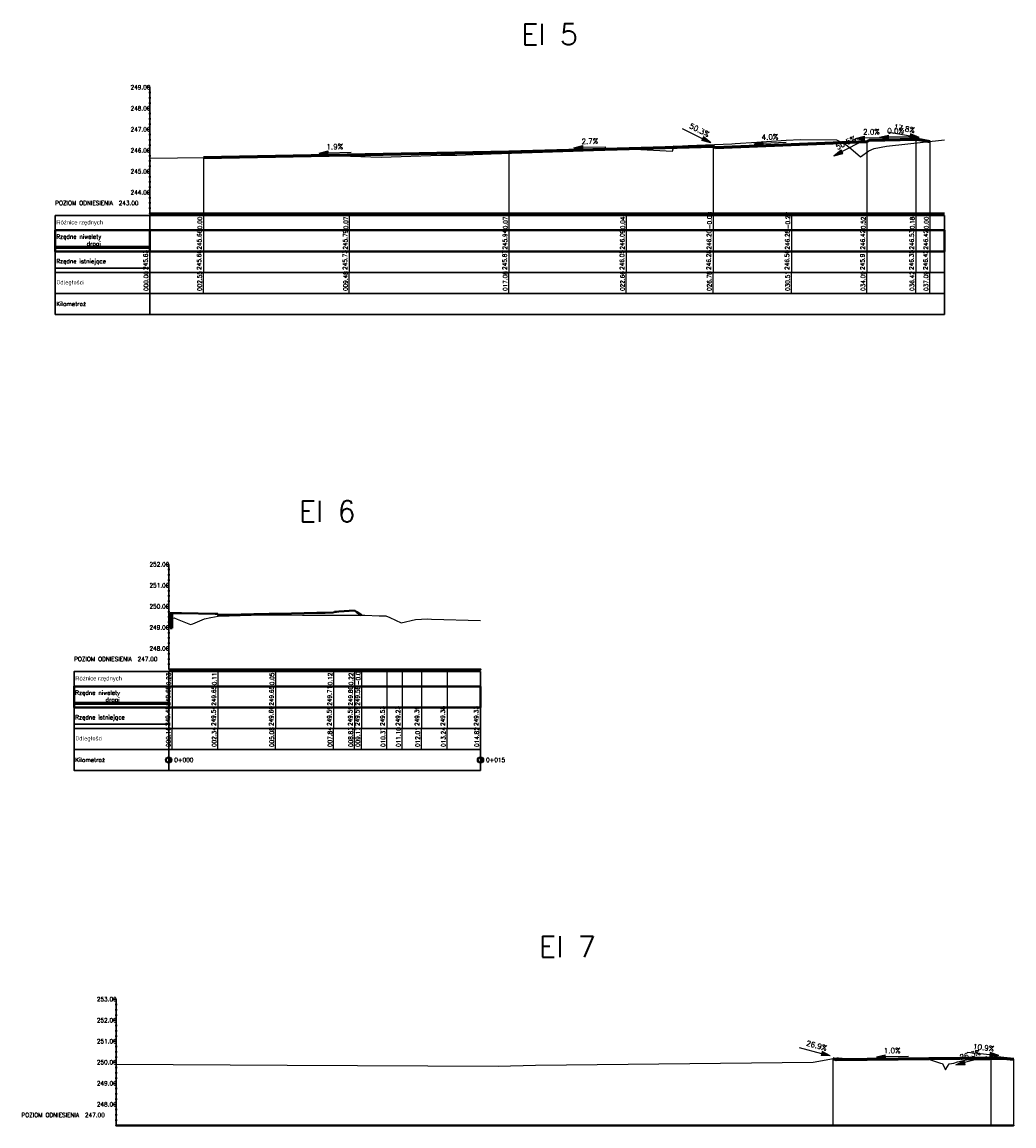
# Model space of a CAD drawing. Header units: metres. Extents: x 6535164 to 6537212, y 5563307 to 5565590.
# Tile 18 of 24: x 6536794 to 6536841, y 5563827 to 5563879. Entities that reach past the tile are written whole.
import ezdxf

# ---------------------------------------------------------------- set-up
doc = ezdxf.new("R2010")
doc.units = ezdxf.units.M
for name, color, linetype in [('C-DROGI-PROFILE', 7, 'Continuous'), ('C-DROGI-PROFILE-ETYKIETY', 7, 'Continuous'), ('C-DROGI-PROFILE-WIDOKI', 7, 'Continuous'), ('C-DROGI-PROFILE-WIDOKI-ETYKIETY', 7, 'Continuous')]:
    doc.layers.add(name, color=color, linetype=linetype)
doc.styles.add('MtXpl_Microsoft_Sans', font='micross.ttf')
doc.styles.get("Standard").update_dxf_attribs({"font": 'simplex.shx'})

msp = doc.modelspace()

# ---------------------------------------------------------------- hatches: boundary and pattern name
for points in [[(6536826.581, 5563873.995), (6536826.491, 5563873.817), (6536826.918, 5563873.714)], [(6536829.408, 5563873.578), (6536829.4, 5563873.778), (6536828.977, 5563873.661)], [(6536834.227, 5563873.831), (6536834.223, 5563874.031), (6536833.798, 5563873.922)], [(6536835.373, 5563873.88), (6536835.373, 5563874.08), (6536834.945, 5563873.98)], [(6536836.421, 5563874.141), (6536836.386, 5563873.944), (6536836.824, 5563873.967)], [(6536808.722, 5563873.125), (6536808.718, 5563873.325), (6536808.292, 5563873.217)], [(6536820.84, 5563873.382), (6536820.835, 5563873.582), (6536820.41, 5563873.471)], [(6536833.205, 5563873.204), (6536833.115, 5563873.382), (6536832.778, 5563873.1)], [(6536832.214, 5563830.503), (6536832.162, 5563830.309), (6536832.601, 5563830.295)], [(6536835.221, 5563830.139), (6536835.219, 5563830.339), (6536834.793, 5563830.235)], [(6536840.205, 5563830.449), (6536840.183, 5563830.251), (6536840.619, 5563830.303)], [(6536839.015, 5563829.87), (6536838.964, 5563830.063), (6536838.576, 5563829.857)]]:
    msp.add_hatch(color=256).paths.add_polyline_path(points)
at = {"linetype": 'ByBlock', "lineweight": -2}
for points in [[(6536801.143, 5563844.469), (6536801.143, 5563844.512, 0.414214), (6536800.993, 5563844.362, 0.414214), (6536801.143, 5563844.212), (6536801.143, 5563844.255, -0.414214), (6536801.036, 5563844.362, -0.414214)], [(6536801.143, 5563844.255, 0.414214), (6536801.25, 5563844.362, 0.414214), (6536801.143, 5563844.469)], [(6536815.968, 5563844.469), (6536815.968, 5563844.512, 0.414214), (6536815.818, 5563844.362, 0.414214), (6536815.968, 5563844.212), (6536815.968, 5563844.255, -0.414214), (6536815.861, 5563844.362, -0.414214)], [(6536815.968, 5563844.255, 0.414214), (6536816.075, 5563844.362, 0.414214), (6536815.968, 5563844.469)]]:
    msp.add_hatch(color=0, dxfattribs=at).paths.add_polyline_path(points)

# ---------------------------------------------------------------- linework, layer by layer
for p, q in [((6536825.557, 5563874.398), (6536826.536, 5563873.906)), ((6536835.325, 5563874.235), (6536836.403, 5563874.042)), ((6536826.581, 5563873.995), (6536826.491, 5563873.817)), ((6536826.918, 5563873.714), (6536826.491, 5563873.817)), ((6536826.918, 5563873.714), (6536826.581, 5563873.995)), ((6536828.977, 5563873.661), (6536829.4, 5563873.778)), ((6536829.408, 5563873.578), (6536829.4, 5563873.778)), ((6536830.499, 5563873.722), (6536829.404, 5563873.678)), ((6536834.138, 5563873.787), (6536833.16, 5563873.293)), ((6536833.798, 5563873.922), (6536834.223, 5563874.031)), ((6536833.798, 5563873.922), (6536834.227, 5563873.831)), ((6536834.227, 5563873.831), (6536834.223, 5563874.031)), ((6536835.321, 5563873.953), (6536834.225, 5563873.931)), ((6536834.945, 5563873.98), (6536835.373, 5563874.08)), ((6536834.945, 5563873.98), (6536835.373, 5563873.88)), ((6536835.373, 5563873.88), (6536835.373, 5563874.08)), ((6536836.468, 5563873.98), (6536835.373, 5563873.98)), ((6536836.421, 5563874.141), (6536836.386, 5563873.944)), ((6536836.824, 5563873.967), (6536836.386, 5563873.944)), ((6536836.824, 5563873.967), (6536836.421, 5563874.141)), ((6536808.292, 5563873.217), (6536808.718, 5563873.325)), ((6536808.292, 5563873.217), (6536808.722, 5563873.125)), ((6536808.722, 5563873.125), (6536808.718, 5563873.325)), ((6536809.815, 5563873.246), (6536808.72, 5563873.225)), ((6536820.41, 5563873.471), (6536820.835, 5563873.582)), ((6536820.41, 5563873.471), (6536820.84, 5563873.382)), ((6536820.84, 5563873.382), (6536820.835, 5563873.582)), ((6536821.933, 5563873.511), (6536820.838, 5563873.482)), ((6536828.977, 5563873.661), (6536829.408, 5563873.578)), ((6536832.778, 5563873.1), (6536833.115, 5563873.382)), ((6536832.778, 5563873.1), (6536833.205, 5563873.204)), ((6536833.205, 5563873.204), (6536833.115, 5563873.382)), ((6536831.13, 5563830.691), (6536832.188, 5563830.406)), ((6536832.214, 5563830.503), (6536832.162, 5563830.309)), ((6536832.601, 5563830.295), (6536832.162, 5563830.309)), ((6536832.601, 5563830.295), (6536832.214, 5563830.503)), ((6536834.793, 5563830.235), (6536835.219, 5563830.339)), ((6536834.793, 5563830.235), (6536835.221, 5563830.139)), ((6536835.221, 5563830.139), (6536835.219, 5563830.339)), ((6536836.316, 5563830.25), (6536835.22, 5563830.239)), ((6536840.049, 5563830.245), (6536838.99, 5563829.966)), ((6536839.105, 5563830.469), (6536840.194, 5563830.35)), ((6536840.205, 5563830.449), (6536840.183, 5563830.251)), ((6536840.619, 5563830.303), (6536840.183, 5563830.251)), ((6536840.619, 5563830.303), (6536840.205, 5563830.449)), ((6536838.576, 5563829.857), (6536838.964, 5563830.063)), ((6536838.576, 5563829.857), (6536839.015, 5563829.87)), ((6536839.015, 5563829.87), (6536838.964, 5563830.063))]:
    msp.add_line(p, q)
at = {"color": 0, "linetype": 'ByBlock', "lineweight": -2}
for p, q in [((6536801.143, 5563844.469), (6536801.143, 5563844.512)), ((6536801.143, 5563844.469), (6536801.143, 5563844.255)), ((6536815.968, 5563844.469), (6536815.968, 5563844.512)), ((6536815.968, 5563844.469), (6536815.968, 5563844.255)), ((6536801.143, 5563844.255), (6536801.143, 5563844.212)), ((6536815.968, 5563844.255), (6536815.968, 5563844.212))]:
    msp.add_line(p, q, dxfattribs=at)
for centre, radius in [((6536801.143, 5563844.362), 0.15), ((6536801.143, 5563844.362), 0.107), ((6536815.968, 5563844.362), 0.15), ((6536815.968, 5563844.362), 0.107)]:
    msp.add_circle(centre, radius, dxfattribs=at)
at = {"layer": 'C-DROGI-PROFILE', "color": 10, "linetype": 'Continuous', "lineweight": 60}
for p, q in [((6536827.146, 5563873.487), (6536834.336, 5563873.775)), ((6536834.336, 5563873.775), (6536834.455, 5563873.835)), ((6536834.455, 5563873.835), (6536836.667, 5563873.88)), ((6536836.667, 5563873.88), (6536836.747, 5563873.88)), ((6536836.747, 5563873.88), (6536837.337, 5563873.774)), ((6536802.79, 5563873.012), (6536817.32, 5563873.288)), ((6536817.32, 5563873.288), (6536827.027, 5563873.548)), ((6536827.027, 5563873.548), (6536827.146, 5563873.487)), ((6536832.73, 5563830.156), (6536832.88, 5563830.116)), ((6536832.88, 5563830.116), (6536840.23, 5563830.19)), ((6536840.23, 5563830.19), (6536840.38, 5563830.229)), ((6536840.38, 5563830.229), (6536841.31, 5563830.127))]:
    msp.add_line(p, q, dxfattribs=at)
at = {"layer": 'C-DROGI-PROFILE', "color": 94, "linetype": 'Continuous', "lineweight": -3}
for p, q in [((6536828.087, 5563873.684), (6536829.113, 5563873.748)), ((6536829.113, 5563873.748), (6536830.507, 5563873.844)), ((6536830.507, 5563873.844), (6536831.186, 5563873.864)), ((6536831.186, 5563873.864), (6536832.891, 5563873.854)), ((6536832.891, 5563873.854), (6536833.174, 5563873.727)), ((6536833.174, 5563873.727), (6536833.35, 5563873.616)), ((6536835.277, 5563873.555), (6536838.027, 5563873.848)), ((6536814.842, 5563873.125), (6536816.48, 5563873.195)), ((6536816.48, 5563873.195), (6536823.295, 5563873.408)), ((6536823.295, 5563873.408), (6536825.105, 5563873.314)), ((6536825.105, 5563873.314), (6536825.162, 5563873.545)), ((6536825.162, 5563873.545), (6536825.169, 5563873.561)), ((6536825.169, 5563873.561), (6536825.308, 5563873.552)), ((6536825.308, 5563873.552), (6536825.843, 5563873.58)), ((6536825.843, 5563873.58), (6536827.916, 5563873.662)), ((6536827.916, 5563873.662), (6536828.087, 5563873.684)), ((6536833.35, 5563873.616), (6536833.578, 5563873.447)), ((6536833.578, 5563873.447), (6536834.043, 5563873.042)), ((6536834.043, 5563873.042), (6536834.429, 5563873.324)), ((6536834.429, 5563873.324), (6536834.686, 5563873.447)), ((6536834.686, 5563873.447), (6536835.277, 5563873.555)), ((6536800.244, 5563872.977), (6536802.878, 5563873.014)), ((6536802.878, 5563873.014), (6536809.299, 5563873.089)), ((6536809.299, 5563873.089), (6536811.249, 5563873.031)), ((6536811.249, 5563873.031), (6536814.088, 5563873.121)), ((6536814.088, 5563873.121), (6536814.842, 5563873.125)), ((6536802.847, 5563851.071), (6536803.143, 5563851.136)), ((6536803.143, 5563851.136), (6536803.492, 5563851.205)), ((6536803.492, 5563851.205), (6536805.057, 5563851.251)), ((6536805.057, 5563851.251), (6536805.925, 5563851.267)), ((6536805.925, 5563851.267), (6536807.51, 5563851.252)), ((6536807.51, 5563851.252), (6536808.875, 5563851.251)), ((6536808.875, 5563851.251), (6536808.876, 5563851.251)), ((6536808.876, 5563851.251), (6536810.466, 5563851.247)), ((6536810.466, 5563851.247), (6536811.15, 5563851.22)), ((6536811.15, 5563851.22), (6536811.462, 5563851.209)), ((6536811.462, 5563851.209), (6536811.65, 5563851.138)), ((6536811.65, 5563851.138), (6536812.188, 5563850.882)), ((6536801.143, 5563851.116), (6536801.297, 5563851.114)), ((6536801.297, 5563851.114), (6536801.342, 5563851.11)), ((6536801.342, 5563851.11), (6536801.406, 5563851.114)), ((6536801.406, 5563851.114), (6536801.544, 5563851.061)), ((6536801.544, 5563851.061), (6536802.182, 5563850.81)), ((6536802.182, 5563850.81), (6536802.288, 5563850.838)), ((6536802.288, 5563850.838), (6536802.847, 5563851.071)), ((6536812.188, 5563850.882), (6536812.189, 5563850.883)), ((6536812.188, 5563850.882), (6536812.188, 5563850.882)), ((6536812.189, 5563850.883), (6536812.876, 5563851.034)), ((6536812.876, 5563851.034), (6536813.444, 5563851.072)), ((6536813.444, 5563851.072), (6536813.64, 5563851.062)), ((6536813.64, 5563851.062), (6536815.968, 5563850.99)), ((6536831.791, 5563829.985), (6536832.749, 5563830.16)), ((6536832.749, 5563830.16), (6536832.92, 5563830.196)), ((6536832.92, 5563830.196), (6536832.989, 5563830.201)), ((6536832.989, 5563830.201), (6536833.335, 5563830.164)), ((6536833.335, 5563830.164), (6536836.827, 5563830.158)), ((6536836.827, 5563830.158), (6536837.232, 5563830.144)), ((6536837.232, 5563830.144), (6536837.841, 5563829.94)), ((6536839.073, 5563830.107), (6536841.31, 5563830.127)), ((6536798.64, 5563829.891), (6536806.777, 5563829.849)), ((6536806.777, 5563829.849), (6536816.812, 5563829.804)), ((6536816.812, 5563829.804), (6536818.59, 5563829.842)), ((6536818.59, 5563829.842), (6536831.791, 5563829.985)), ((6536837.841, 5563829.94), (6536837.931, 5563829.924)), ((6536837.931, 5563829.924), (6536838.058, 5563829.658)), ((6536838.058, 5563829.658), (6536838.078, 5563829.621)), ((6536838.078, 5563829.621), (6536838.098, 5563829.656)), ((6536838.098, 5563829.656), (6536838.26, 5563829.913)), ((6536838.26, 5563829.913), (6536838.472, 5563829.937)), ((6536838.472, 5563829.937), (6536838.655, 5563829.998)), ((6536838.655, 5563829.998), (6536839.073, 5563830.107))]:
    msp.add_line(p, q, dxfattribs=at)
at = {"layer": 'C-DROGI-PROFILE', "color": 1, "linetype": 'Continuous', "lineweight": 40}
for p, q in [((6536801.205, 5563850.623), (6536801.205, 5563851.349)), ((6536801.205, 5563851.349), (6536801.305, 5563851.346)), ((6536801.305, 5563851.346), (6536801.453, 5563851.347)), ((6536801.305, 5563851.346), (6536801.305, 5563850.623)), ((6536801.453, 5563851.347), (6536801.483, 5563851.347)), ((6536801.483, 5563851.347), (6536801.751, 5563851.343)), ((6536801.751, 5563851.343), (6536803.354, 5563851.316)), ((6536803.354, 5563851.316), (6536803.433, 5563851.316)), ((6536803.433, 5563851.316), (6536803.48, 5563851.316)), ((6536803.48, 5563851.316), (6536803.491, 5563851.275)), ((6536803.491, 5563851.275), (6536803.511, 5563851.197)), ((6536803.511, 5563851.257), (6536804.587, 5563851.279)), ((6536803.511, 5563851.236), (6536803.511, 5563851.257)), ((6536803.511, 5563851.197), (6536803.511, 5563851.236)), ((6536804.587, 5563851.279), (6536805.192, 5563851.292)), ((6536805.192, 5563851.292), (6536805.911, 5563851.307)), ((6536805.911, 5563851.307), (6536806.974, 5563851.33)), ((6536806.974, 5563851.33), (6536808.186, 5563851.355)), ((6536808.186, 5563851.355), (6536808.585, 5563851.363)), ((6536808.585, 5563851.363), (6536808.973, 5563851.371)), ((6536808.973, 5563851.371), (6536808.977, 5563851.375)), ((6536808.977, 5563851.375), (6536808.985, 5563851.375)), ((6536808.985, 5563851.375), (6536809.032, 5563851.411)), ((6536809.032, 5563851.411), (6536809.123, 5563851.412)), ((6536809.123, 5563851.412), (6536809.232, 5563851.418)), ((6536809.232, 5563851.418), (6536809.978, 5563851.463)), ((6536809.978, 5563851.463), (6536810.087, 5563851.391)), ((6536810.087, 5563851.391), (6536810.316, 5563851.239)), ((6536801.305, 5563850.623), (6536801.205, 5563850.623))]:
    msp.add_line(p, q, dxfattribs=at)
at = {"layer": 'C-DROGI-PROFILE-ETYKIETY', "color": 8, "linetype": 'Continuous', "lineweight": -3}
for p, q in [((6536834.336, 5563873.775), (6536834.336, 5563870.35)), ((6536836.667, 5563873.88), (6536836.667, 5563870.35)), ((6536837.337, 5563873.774), (6536837.337, 5563870.35)), ((6536817.32, 5563873.288), (6536817.32, 5563870.35)), ((6536827.027, 5563873.548), (6536827.027, 5563870.35)), ((6536802.79, 5563873.012), (6536802.79, 5563870.35)), ((6536832.73, 5563830.156), (6536832.73, 5563826.981)), ((6536840.23, 5563830.19), (6536840.23, 5563826.981)), ((6536841.31, 5563830.127), (6536841.31, 5563826.981))]:
    msp.add_line(p, q, dxfattribs=at)
at = {"layer": 'C-DROGI-PROFILE-WIDOKI', "color": 7, "linetype": 'Continuous', "lineweight": 30}
for p, q in [((6536800.094, 5563876.35), (6536800.244, 5563876.35)), ((6536800.244, 5563870.35), (6536800.244, 5563876.35)), ((6536800.194, 5563876.1), (6536800.294, 5563876.1)), ((6536800.194, 5563875.85), (6536800.294, 5563875.85)), ((6536800.094, 5563875.35), (6536800.244, 5563875.35)), ((6536800.194, 5563875.6), (6536800.294, 5563875.6)), ((6536800.194, 5563875.1), (6536800.294, 5563875.1)), ((6536800.194, 5563874.85), (6536800.294, 5563874.85)), ((6536800.094, 5563874.35), (6536800.244, 5563874.35)), ((6536800.194, 5563874.6), (6536800.294, 5563874.6)), ((6536800.194, 5563874.1), (6536800.294, 5563874.1)), ((6536800.194, 5563873.85), (6536800.294, 5563873.85)), ((6536800.094, 5563873.35), (6536800.244, 5563873.35)), ((6536800.194, 5563873.6), (6536800.294, 5563873.6)), ((6536800.194, 5563873.1), (6536800.294, 5563873.1)), ((6536800.194, 5563872.85), (6536800.294, 5563872.85)), ((6536800.094, 5563872.35), (6536800.244, 5563872.35)), ((6536800.194, 5563872.6), (6536800.294, 5563872.6)), ((6536800.194, 5563872.1), (6536800.294, 5563872.1)), ((6536800.194, 5563871.85), (6536800.294, 5563871.85)), ((6536800.194, 5563871.6), (6536800.294, 5563871.6)), ((6536800.094, 5563871.35), (6536800.244, 5563871.35)), ((6536800.194, 5563871.1), (6536800.294, 5563871.1)), ((6536800.194, 5563870.85), (6536800.294, 5563870.85)), ((6536800.194, 5563870.6), (6536800.294, 5563870.6)), ((6536800.244, 5563869.55), (6536800.244, 5563870.25)), ((6536838.027, 5563869.55), (6536838.027, 5563870.25)), ((6536800.244, 5563867.55), (6536800.244, 5563868.55)), ((6536838.027, 5563867.55), (6536838.027, 5563868.55)), ((6536800.244, 5563866.55), (6536800.244, 5563867.55)), ((6536838.027, 5563866.55), (6536838.027, 5563867.55)), ((6536800.244, 5563865.55), (6536800.244, 5563866.55)), ((6536838.027, 5563865.55), (6536838.027, 5563866.55)), ((6536800.993, 5563853.662), (6536801.143, 5563853.662)), ((6536801.093, 5563853.412), (6536801.193, 5563853.412)), ((6536801.143, 5563848.662), (6536801.143, 5563853.662)), ((6536801.093, 5563853.162), (6536801.193, 5563853.162)), ((6536801.093, 5563852.912), (6536801.193, 5563852.912)), ((6536800.993, 5563852.662), (6536801.143, 5563852.662)), ((6536801.093, 5563852.412), (6536801.193, 5563852.412)), ((6536800.993, 5563851.662), (6536801.143, 5563851.662)), ((6536801.093, 5563852.162), (6536801.193, 5563852.162)), ((6536801.093, 5563851.912), (6536801.193, 5563851.912)), ((6536801.093, 5563851.412), (6536801.193, 5563851.412)), ((6536801.093, 5563851.162), (6536801.193, 5563851.162)), ((6536800.993, 5563850.662), (6536801.143, 5563850.662)), ((6536801.093, 5563850.912), (6536801.193, 5563850.912)), ((6536801.093, 5563850.412), (6536801.193, 5563850.412)), ((6536801.093, 5563850.162), (6536801.193, 5563850.162)), ((6536800.993, 5563849.662), (6536801.143, 5563849.662)), ((6536801.093, 5563849.912), (6536801.193, 5563849.912)), ((6536801.093, 5563849.412), (6536801.193, 5563849.412)), ((6536801.093, 5563849.162), (6536801.193, 5563849.162)), ((6536801.093, 5563848.912), (6536801.193, 5563848.912)), ((6536801.143, 5563847.862), (6536801.143, 5563848.562)), ((6536815.968, 5563847.862), (6536815.968, 5563848.562)), ((6536801.143, 5563845.862), (6536801.143, 5563846.862)), ((6536815.968, 5563845.862), (6536815.968, 5563846.862)), ((6536801.143, 5563844.862), (6536801.143, 5563845.862)), ((6536815.968, 5563844.862), (6536815.968, 5563845.862)), ((6536801.143, 5563843.862), (6536801.143, 5563844.862)), ((6536815.968, 5563843.862), (6536815.968, 5563844.862)), ((6536798.49, 5563832.981), (6536798.64, 5563832.981)), ((6536798.64, 5563826.981), (6536798.64, 5563832.981)), ((6536798.59, 5563832.731), (6536798.69, 5563832.731)), ((6536798.59, 5563832.481), (6536798.69, 5563832.481)), ((6536798.59, 5563832.231), (6536798.69, 5563832.231)), ((6536798.49, 5563831.981), (6536798.64, 5563831.981)), ((6536798.59, 5563831.731), (6536798.69, 5563831.731)), ((6536798.59, 5563831.481), (6536798.69, 5563831.481)), ((6536798.59, 5563831.231), (6536798.69, 5563831.231)), ((6536798.49, 5563830.981), (6536798.64, 5563830.981)), ((6536798.59, 5563830.731), (6536798.69, 5563830.731)), ((6536798.59, 5563830.481), (6536798.69, 5563830.481)), ((6536798.59, 5563830.231), (6536798.69, 5563830.231)), ((6536798.49, 5563829.981), (6536798.64, 5563829.981)), ((6536798.59, 5563829.731), (6536798.69, 5563829.731)), ((6536798.59, 5563829.481), (6536798.69, 5563829.481)), ((6536798.59, 5563829.231), (6536798.69, 5563829.231)), ((6536798.49, 5563828.981), (6536798.64, 5563828.981)), ((6536798.59, 5563828.731), (6536798.69, 5563828.731)), ((6536798.59, 5563828.481), (6536798.69, 5563828.481)), ((6536798.59, 5563828.231), (6536798.69, 5563828.231)), ((6536798.49, 5563827.981), (6536798.64, 5563827.981)), ((6536798.59, 5563827.731), (6536798.69, 5563827.731)), ((6536798.59, 5563827.481), (6536798.69, 5563827.481)), ((6536798.59, 5563827.231), (6536798.69, 5563827.231))]:
    msp.add_line(p, q, dxfattribs=at)
at = {"layer": 'C-DROGI-PROFILE-WIDOKI', "color": 7, "linetype": 'Continuous', "lineweight": 40}
for p, q in [((6536800.244, 5563870.35), (6536838.027, 5563870.35)), ((6536801.143, 5563848.662), (6536815.968, 5563848.662)), ((6536798.64, 5563826.981), (6536841.31, 5563826.981))]:
    msp.add_line(p, q, dxfattribs=at)
at = {"layer": 'C-DROGI-PROFILE-WIDOKI', "color": 1, "linetype": 'Continuous', "lineweight": 30}
for p, q in [((6536800.244, 5563868.55), (6536800.244, 5563869.55)), ((6536838.027, 5563868.55), (6536838.027, 5563869.55)), ((6536801.143, 5563846.862), (6536801.143, 5563847.862)), ((6536815.968, 5563846.862), (6536815.968, 5563847.862))]:
    msp.add_line(p, q, dxfattribs=at)
at = {"layer": 'C-DROGI-PROFILE-WIDOKI', "color": 14, "linetype": 'Continuous', "lineweight": 60}
for p, q in [((6536795.744, 5563868.75), (6536800.244, 5563868.75)), ((6536796.643, 5563847.062), (6536801.143, 5563847.062))]:
    msp.add_line(p, q, dxfattribs=at)
at = {"layer": 'C-DROGI-PROFILE-WIDOKI', "color": 104, "linetype": 'Continuous', "lineweight": 30}
for p, q in [((6536795.744, 5563867.75), (6536800.244, 5563867.75)), ((6536796.643, 5563846.062), (6536801.143, 5563846.062))]:
    msp.add_line(p, q, dxfattribs=at)
at = {"layer": 'C-DROGI-PROFILE-WIDOKI', "color": 7, "linetype": 'Continuous', "lineweight": 30}
for points in [[(6536800.244, 5563869.55), (6536800.244, 5563870.25), (6536795.744, 5563870.25), (6536795.744, 5563869.55)], [(6536800.244, 5563869.55), (6536838.027, 5563869.55), (6536838.027, 5563870.25), (6536800.244, 5563870.25)], [(6536800.244, 5563867.55), (6536800.244, 5563868.55), (6536795.744, 5563868.55), (6536795.744, 5563867.55)], [(6536800.244, 5563867.55), (6536838.027, 5563867.55), (6536838.027, 5563868.55), (6536800.244, 5563868.55)], [(6536800.244, 5563866.55), (6536800.244, 5563867.55), (6536795.744, 5563867.55), (6536795.744, 5563866.55)], [(6536800.244, 5563866.55), (6536838.027, 5563866.55), (6536838.027, 5563867.55), (6536800.244, 5563867.55)], [(6536800.244, 5563865.55), (6536800.244, 5563866.55), (6536795.744, 5563866.55), (6536795.744, 5563865.55)], [(6536800.244, 5563865.55), (6536838.027, 5563865.55), (6536838.027, 5563866.55), (6536800.244, 5563866.55)], [(6536801.143, 5563847.862), (6536801.143, 5563848.562), (6536796.643, 5563848.562), (6536796.643, 5563847.862)], [(6536801.143, 5563847.862), (6536815.968, 5563847.862), (6536815.968, 5563848.562), (6536801.143, 5563848.562)], [(6536801.143, 5563845.862), (6536801.143, 5563846.862), (6536796.643, 5563846.862), (6536796.643, 5563845.862)], [(6536801.143, 5563845.862), (6536815.968, 5563845.862), (6536815.968, 5563846.862), (6536801.143, 5563846.862)], [(6536801.143, 5563844.862), (6536801.143, 5563845.862), (6536796.643, 5563845.862), (6536796.643, 5563844.862)], [(6536801.143, 5563844.862), (6536815.968, 5563844.862), (6536815.968, 5563845.862), (6536801.143, 5563845.862)], [(6536801.143, 5563843.862), (6536801.143, 5563844.862), (6536796.643, 5563844.862), (6536796.643, 5563843.862)], [(6536801.143, 5563843.862), (6536815.968, 5563843.862), (6536815.968, 5563844.862), (6536801.143, 5563844.862)]]:
    msp.add_3dface(points, dxfattribs=at)
at = {"layer": 'C-DROGI-PROFILE-WIDOKI', "color": 1, "linetype": 'Continuous', "lineweight": 40}
for points in [[(6536800.244, 5563868.55), (6536800.244, 5563869.55), (6536795.744, 5563869.55), (6536795.744, 5563868.55)], [(6536800.244, 5563868.55), (6536838.027, 5563868.55), (6536838.027, 5563869.55), (6536800.244, 5563869.55)], [(6536801.143, 5563846.862), (6536801.143, 5563847.862), (6536796.643, 5563847.862), (6536796.643, 5563846.862)], [(6536801.143, 5563846.862), (6536815.968, 5563846.862), (6536815.968, 5563847.862), (6536801.143, 5563847.862)]]:
    msp.add_3dface(points, dxfattribs=at)
at = {"layer": 'C-DROGI-PROFILE-WIDOKI-ETYKIETY', "color": 7, "linetype": 'Continuous', "lineweight": -3}
for p, q in [((6536800.244, 5563870.25), (6536800.244, 5563867.55)), ((6536802.79, 5563870.25), (6536802.79, 5563867.55)), ((6536809.729, 5563870.25), (6536809.729, 5563867.55)), ((6536817.32, 5563870.25), (6536817.32, 5563867.55)), ((6536822.9, 5563870.25), (6536822.9, 5563867.55)), ((6536827.027, 5563870.25), (6536827.027, 5563867.55)), ((6536830.751, 5563870.25), (6536830.751, 5563867.55)), ((6536834.336, 5563870.25), (6536834.336, 5563867.55)), ((6536836.667, 5563870.25), (6536836.667, 5563867.55)), ((6536837.337, 5563870.25), (6536837.337, 5563867.55)), ((6536800.244, 5563866.55), (6536800.244, 5563867.55)), ((6536802.79, 5563866.55), (6536802.79, 5563867.55)), ((6536809.729, 5563866.55), (6536809.729, 5563867.55)), ((6536817.32, 5563866.55), (6536817.32, 5563867.55)), ((6536822.9, 5563866.55), (6536822.9, 5563867.55)), ((6536827.027, 5563866.55), (6536827.027, 5563867.55)), ((6536830.751, 5563866.55), (6536830.751, 5563867.55)), ((6536834.336, 5563866.55), (6536834.336, 5563867.55)), ((6536836.667, 5563866.55), (6536836.667, 5563867.55)), ((6536837.337, 5563866.55), (6536837.337, 5563867.55)), ((6536801.305, 5563848.562), (6536801.305, 5563845.862)), ((6536803.48, 5563848.562), (6536803.48, 5563845.862)), ((6536806.221, 5563848.562), (6536806.221, 5563845.862)), ((6536808.985, 5563848.562), (6536808.985, 5563845.862)), ((6536809.978, 5563848.562), (6536809.978, 5563845.862)), ((6536810.316, 5563848.562), (6536810.316, 5563845.862)), ((6536811.513, 5563848.562), (6536811.513, 5563845.862)), ((6536812.244, 5563848.562), (6536812.244, 5563845.862)), ((6536813.155, 5563848.562), (6536813.155, 5563845.862)), ((6536814.379, 5563848.562), (6536814.379, 5563845.862)), ((6536815.968, 5563848.562), (6536815.968, 5563845.862)), ((6536801.305, 5563844.862), (6536801.305, 5563845.862)), ((6536803.48, 5563844.862), (6536803.48, 5563845.862)), ((6536806.221, 5563844.862), (6536806.221, 5563845.862)), ((6536808.985, 5563844.862), (6536808.985, 5563845.862)), ((6536809.978, 5563844.862), (6536809.978, 5563845.862)), ((6536810.316, 5563844.862), (6536810.316, 5563845.862)), ((6536811.513, 5563844.862), (6536811.513, 5563845.862)), ((6536812.244, 5563844.862), (6536812.244, 5563845.862)), ((6536813.155, 5563844.862), (6536813.155, 5563845.862)), ((6536814.379, 5563844.862), (6536814.379, 5563845.862)), ((6536815.968, 5563844.862), (6536815.968, 5563845.862))]:
    msp.add_line(p, q, dxfattribs=at)
at = {"layer": 'C-DROGI-PROFILE-WIDOKI-ETYKIETY', "color": 6, "linetype": 'Continuous', "lineweight": -3}
for centre in [(6536800.244, 5563870.35), (6536802.79, 5563870.35), (6536809.729, 5563870.35), (6536817.32, 5563870.35), (6536822.9, 5563870.35), (6536827.027, 5563870.35), (6536830.751, 5563870.35), (6536834.336, 5563870.35), (6536836.667, 5563870.35), (6536837.337, 5563870.35), (6536801.305, 5563848.662), (6536803.48, 5563848.662), (6536806.221, 5563848.662), (6536808.985, 5563848.662), (6536809.978, 5563848.662), (6536810.316, 5563848.662), (6536811.513, 5563848.662), (6536812.244, 5563848.662), (6536813.155, 5563848.662), (6536814.379, 5563848.662), (6536815.968, 5563848.662), (6536798.64, 5563826.981), (6536801.599, 5563826.981), (6536805.717, 5563826.981), (6536808.673, 5563826.981), (6536815.712, 5563826.981), (6536819.058, 5563826.981), (6536825.366, 5563826.981), (6536829.345, 5563826.981), (6536832.73, 5563826.981), (6536832.88, 5563826.981), (6536832.88, 5563826.981), (6536836.605, 5563826.981), (6536840.23, 5563826.981), (6536840.38, 5563826.981), (6536841.31, 5563826.981)]:
    msp.add_circle(centre, 0.025, dxfattribs=at)

# ---------------------------------------------------------------- texts
at = {"layer": 'C-DROGI-PROFILE-ETYKIETY', "color": 1, "lineweight": 30}
for s, rotation, p in [('50.3%%%', 333.3183, (6536825.876, 5563874.43)), ('2.0%%%', 1.1458, (6536834.163, 5563874.101)), ('17.8%%%', 349.8899, (6536835.609, 5563874.358)), ('2.7%%%', 1.5317, (6536820.774, 5563873.652)), ('4.0%%%', 2.2906, (6536829.342, 5563873.847)), ('50.5%%%', 26.8089, (6536832.942, 5563873.375)), ('1.9%%%', 1.0873, (6536808.644, 5563873.395)), ('26.9%%%', 344.9265, (6536831.437, 5563830.786)), ('1.0%%%', 0.5729, (6536835.146, 5563830.41)), ('10.9%%%', 353.753, (6536839.38, 5563830.612)), ('26.3%%%', 14.753, (6536838.795, 5563830.093))]:
    msp.add_text(s, height=0.25, rotation=rotation, dxfattribs=at).set_placement(p)
msp.add_text('0.0%%%', height=0.25, dxfattribs=at).set_placement((6536835.312, 5563874.151))
at = {"layer": 'C-DROGI-PROFILE-WIDOKI', "color": 7, "lineweight": 30}
for s, height, p in [('El 5', 1, (6536817.904, 5563878.368)), ('249.00', 0.2, (6536799.328, 5563876.252)), ('248.00', 0.2, (6536799.328, 5563875.252)), ('247.00', 0.2, (6536799.328, 5563874.252)), ('246.00', 0.2, (6536799.328, 5563873.252)), ('245.00', 0.2, (6536799.328, 5563872.252)), ('244.00', 0.2, (6536799.328, 5563871.252)), ('POZIOM ODNIESIENIA  243.00', 0.2, (6536795.745, 5563870.747)), ('Rzędne istniejące', 0.2, (6536795.797, 5563867.98)), ('Odległości', 0.2, (6536795.806, 5563866.978)), ('Kilometraż', 0.2, (6536795.799, 5563865.952)), ('El 6', 1, (6536807.329, 5563855.679)), ('252.00', 0.2, (6536800.227, 5563853.563)), ('251.00', 0.2, (6536800.227, 5563852.563)), ('250.00', 0.2, (6536800.227, 5563851.563)), ('249.00', 0.2, (6536800.227, 5563850.563)), ('248.00', 0.2, (6536800.227, 5563849.563)), ('POZIOM ODNIESIENIA  247.00', 0.2, (6536796.644, 5563849.059)), ('Rzędne istniejące', 0.2, (6536796.696, 5563846.292)), ('Odległości', 0.2, (6536796.705, 5563845.29)), ('Kilometraż', 0.2, (6536796.698, 5563844.264)), ('El 7', 1, (6536818.748, 5563834.982)), ('253.00', 0.2, (6536797.724, 5563832.882)), ('252.00', 0.2, (6536797.724, 5563831.882)), ('251.00', 0.2, (6536797.724, 5563830.882)), ('250.00', 0.2, (6536797.724, 5563829.882)), ('249.00', 0.2, (6536797.724, 5563828.882)), ('248.00', 0.2, (6536797.724, 5563827.882)), ('POZIOM ODNIESIENIA  247.00', 0.2, (6536794.141, 5563827.377))]:
    msp.add_text(s, height=height, dxfattribs=at).set_placement(p)
at = {"layer": 'C-DROGI-PROFILE-WIDOKI', "color": 7, "lineweight": 30, "style": 'MtXpl_Microsoft_Sans'}
for p in [(6536795.797, 5563869.828), (6536796.696, 5563848.14)]:
    msp.add_text('Różnice rzędnych', height=0.2, dxfattribs=at).set_placement(p)
at = {"layer": 'C-DROGI-PROFILE-WIDOKI', "color": 1, "lineweight": 30}
for s, p in [('Rzędne niwelety', (6536795.797, 5563869.147)), ('drogi', (6536797.243, 5563868.813)), ('Rzędne niwelety', (6536796.696, 5563847.458)), ('drogi', (6536798.141, 5563847.125))]:
    msp.add_text(s, height=0.2, dxfattribs=at).set_placement(p)
at = {"layer": 'C-DROGI-PROFILE-WIDOKI-ETYKIETY', "color": 1, "lineweight": 30}
for s, p in [('0.00', (6536802.724, 5563869.601)), ('0.07', (6536809.663, 5563869.601)), ('0.07', (6536817.254, 5563869.601)), ('0.04', (6536822.834, 5563869.601)), ('-0.08', (6536826.961, 5563869.604)), ('-0.22', (6536830.685, 5563869.604)), ('0.52', (6536834.27, 5563869.601)), ('0.18', (6536836.601, 5563869.601)), ('0.00', (6536837.271, 5563869.601)), ('245.66', (6536802.699, 5563868.63)), ('245.79', (6536809.638, 5563868.63)), ('245.94', (6536817.229, 5563868.63)), ('246.09', (6536822.809, 5563868.63)), ('246.20', (6536826.936, 5563868.63)), ('246.28', (6536830.66, 5563868.63)), ('246.42', (6536834.245, 5563868.63)), ('246.53', (6536836.575, 5563868.63)), ('246.42', (6536837.246, 5563868.63)), ('-0.01', (6536810.25, 5563847.916)), ('0.23', (6536801.239, 5563847.913)), ('0.11', (6536803.414, 5563847.913)), ('0.05', (6536806.155, 5563847.913)), ('0.12', (6536808.919, 5563847.913)), ('0.22', (6536809.912, 5563847.913)), ('249.68', (6536801.214, 5563846.941)), ('249.65', (6536803.389, 5563846.941)), ('249.65', (6536806.13, 5563846.941)), ('249.71', (6536808.894, 5563846.941)), ('249.80', (6536809.887, 5563846.941)), ('249.58', (6536810.225, 5563846.941))]:
    msp.add_text(s, height=0.2, rotation=90, dxfattribs=at).set_placement(p)
at = {"layer": 'C-DROGI-PROFILE-WIDOKI-ETYKIETY', "color": 7, "lineweight": 30}
for s, p in [('245.63', (6536800.141, 5563867.667)), ('245.66', (6536802.687, 5563867.667)), ('245.73', (6536809.625, 5563867.667)), ('245.87', (6536817.217, 5563867.667)), ('246.05', (6536822.796, 5563867.667)), ('246.28', (6536826.923, 5563867.667)), ('246.50', (6536830.648, 5563867.667)), ('245.91', (6536834.232, 5563867.667)), ('246.35', (6536836.563, 5563867.667)), ('246.42', (6536837.233, 5563867.667)), ('000.00', (6536800.166, 5563866.664)), ('002.55', (6536802.712, 5563866.664)), ('009.48', (6536809.65, 5563866.664)), ('017.08', (6536817.242, 5563866.664)), ('022.66', (6536822.821, 5563866.664)), ('026.78', (6536826.948, 5563866.664)), ('030.51', (6536830.672, 5563866.664)), ('034.09', (6536834.257, 5563866.664)), ('036.42', (6536836.588, 5563866.664)), ('037.09', (6536837.258, 5563866.664)), ('249.45', (6536801.202, 5563845.979)), ('249.54', (6536803.376, 5563845.979)), ('249.60', (6536806.117, 5563845.979)), ('249.59', (6536808.882, 5563845.979)), ('249.59', (6536809.874, 5563845.979)), ('249.59', (6536810.213, 5563845.979)), ('249.53', (6536811.409, 5563845.979)), ('249.23', (6536812.141, 5563845.979)), ('249.39', (6536813.052, 5563845.979)), ('249.38', (6536814.276, 5563845.979)), ('249.33', (6536815.864, 5563845.979)), ('000.16', (6536801.227, 5563844.976)), ('002.34', (6536803.401, 5563844.976)), ('005.08', (6536806.142, 5563844.976)), ('007.84', (6536808.907, 5563844.976)), ('008.83', (6536809.899, 5563844.976)), ('009.17', (6536810.238, 5563844.976)), ('010.37', (6536811.434, 5563844.976)), ('011.10', (6536812.166, 5563844.976)), ('012.01', (6536813.077, 5563844.976)), ('013.24', (6536814.301, 5563844.976)), ('014.82', (6536815.889, 5563844.976))]:
    msp.add_text(s, height=0.2, rotation=90, dxfattribs=at).set_placement(p)
for s, p in [('0+000', (6536801.406, 5563844.263)), ('0+015', (6536816.231, 5563844.263))]:
    msp.add_text(s, height=0.2, dxfattribs=at).set_placement(p)

doc.saveas('drawing.dxf')
